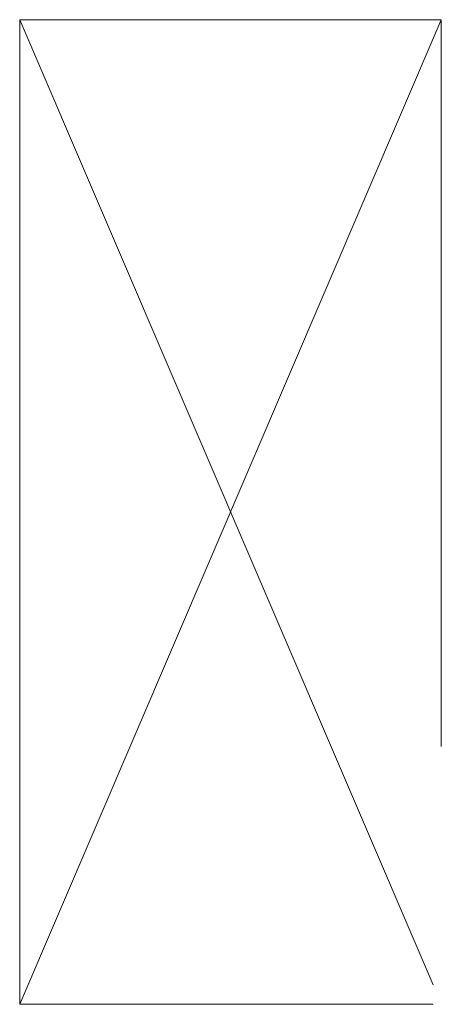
# Model space of a CAD drawing. Header units: inches. Extents: x 0 to 1121, y -57 to 386.
# Tile 1 of 24: x 0 to 1.5, y -3.5 to 0. Entities that reach past the tile are written whole.
import ezdxf

# ---------------------------------------------------------------- set-up
doc = ezdxf.new("R2010")
doc.units = ezdxf.units.IN
doc.header["$MEASUREMENT"] = 0
doc.layers.add('A-DETL-GENF', color=3, linetype='Continuous', lineweight=9)

msp = doc.modelspace()

# ---------------------------------------------------------------- linework, layer by layer
at = {"layer": 'A-DETL-GENF'}
for p, q in [((0, 0), (1.47052362, -3.43122179)), ((1.5, 0), (0, -3.5)), ((0, -3.5), (0, 0)), ((0, 0), (1.5, 0)), ((1.5, 0), (1.5, -2.58396621)), ((1.47052362, -3.5), (0, -3.5))]:
    msp.add_line(p, q, dxfattribs=at)

doc.saveas('drawing.dxf')
